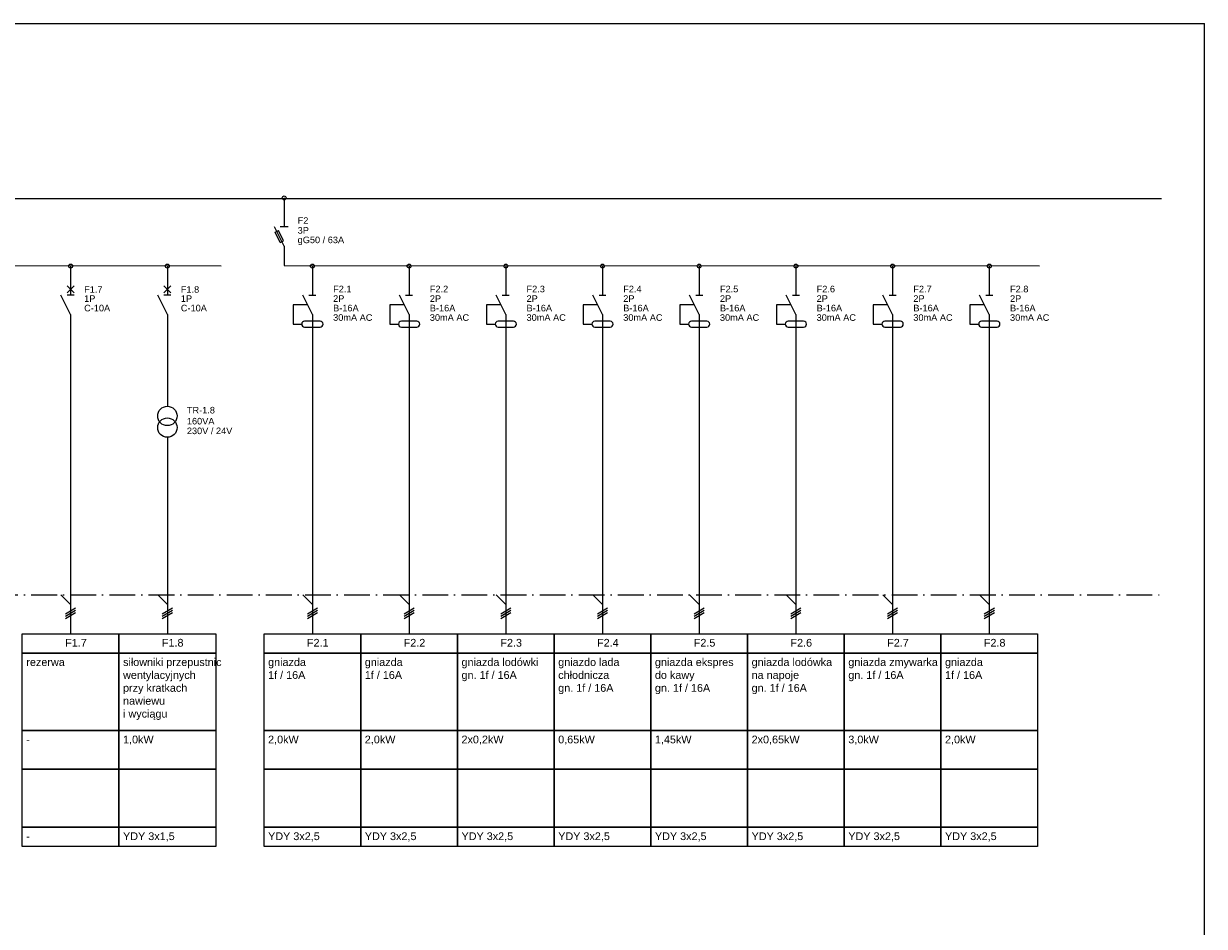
# Model space of a CAD drawing. Header units: centimetres. Extents: x -4250 to -484, y 169 to 6592.
# Tile 54 of 178: x -1083 to -808, y 2094 to 2304. Entities that reach past the tile are written whole.
import ezdxf

# ---------------------------------------------------------------- set-up
doc = ezdxf.new("R2010")
doc.units = ezdxf.units.CM
doc.linetypes.add('ACAD_ISO10W100', pattern=[18, 12, -3, 0, -3])
doc.layers.add('1', color=7, linetype='Continuous')
doc.styles.add('ARIAL', font='arial.ttf')

msp = doc.modelspace()

# ---------------------------------------------------------------- linework, layer by layer
for p in [(-1339.8965, 2304.1735), (-807.9088, 1884.1735)]:
    msp.add_line(p, (-807.9088, 2304.1735))
at = {"linetype": 'ACAD_ISO10W100', "ltscale": 0.5}
msp.add_lwpolyline([(-1271.952, 2171.2714), (-817.9088, 2171.2714)], dxfattribs=at)
at = {"color": 1}
for points in [[(-1082.952, 2162.2624), (-1060.452, 2162.2624), (-1060.452, 2157.7624), (-1082.952, 2157.7624), (-1082.952, 2162.2624)], [(-1060.452, 2162.2624), (-1037.952, 2162.2624), (-1037.952, 2157.7624), (-1060.452, 2157.7624), (-1060.452, 2162.2624)], [(-1026.702, 2162.2624), (-1004.202, 2162.2624), (-1004.202, 2157.7624), (-1026.702, 2157.7624), (-1026.702, 2162.2624)], [(-1004.202, 2162.2624), (-981.702, 2162.2624), (-981.702, 2157.7624), (-1004.202, 2157.7624), (-1004.202, 2162.2624)], [(-981.702, 2162.2624), (-959.202, 2162.2624), (-959.202, 2157.7624), (-981.702, 2157.7624), (-981.702, 2162.2624)], [(-959.202, 2162.2624), (-936.702, 2162.2624), (-936.702, 2157.7624), (-959.202, 2157.7624), (-959.202, 2162.2624)], [(-936.702, 2162.2624), (-914.202, 2162.2624), (-914.202, 2157.7624), (-936.702, 2157.7624), (-936.702, 2162.2624)], [(-914.202, 2162.2624), (-891.702, 2162.2624), (-891.702, 2157.7624), (-914.202, 2157.7624), (-914.202, 2162.2624)], [(-891.702, 2162.2624), (-869.202, 2162.2624), (-869.202, 2157.7624), (-891.702, 2157.7624), (-891.702, 2162.2624)], [(-869.202, 2162.2624), (-846.702, 2162.2624), (-846.702, 2157.7624), (-869.202, 2157.7624), (-869.202, 2162.2624)], [(-1082.952, 2157.7624), (-1060.452, 2157.7624), (-1060.452, 2139.7624), (-1082.952, 2139.7624), (-1082.952, 2157.7624)], [(-1060.452, 2157.7624), (-1037.952, 2157.7624), (-1037.952, 2139.7624), (-1060.452, 2139.7624), (-1060.452, 2157.7624)], [(-1026.702, 2157.7624), (-1004.202, 2157.7624), (-1004.202, 2139.7624), (-1026.702, 2139.7624), (-1026.702, 2157.7624)], [(-1004.202, 2157.7624), (-981.702, 2157.7624), (-981.702, 2139.7624), (-1004.202, 2139.7624), (-1004.202, 2157.7624)], [(-981.702, 2157.7624), (-959.202, 2157.7624), (-959.202, 2139.7624), (-981.702, 2139.7624), (-981.702, 2157.7624)], [(-959.202, 2157.7624), (-936.702, 2157.7624), (-936.702, 2139.7624), (-959.202, 2139.7624), (-959.202, 2157.7624)], [(-936.702, 2157.7624), (-914.202, 2157.7624), (-914.202, 2139.7624), (-936.702, 2139.7624), (-936.702, 2157.7624)], [(-914.202, 2157.7624), (-891.702, 2157.7624), (-891.702, 2139.7624), (-914.202, 2139.7624), (-914.202, 2157.7624)], [(-891.702, 2157.7624), (-869.202, 2157.7624), (-869.202, 2139.7624), (-891.702, 2139.7624), (-891.702, 2157.7624)], [(-869.202, 2157.7624), (-846.702, 2157.7624), (-846.702, 2139.7624), (-869.202, 2139.7624), (-869.202, 2157.7624)], [(-1082.952, 2139.7624), (-1060.452, 2139.7624), (-1060.452, 2130.7624), (-1082.952, 2130.7624), (-1082.952, 2139.7624)], [(-1060.452, 2139.7624), (-1037.952, 2139.7624), (-1037.952, 2130.7624), (-1060.452, 2130.7624), (-1060.452, 2139.7624)], [(-1026.702, 2139.7624), (-1004.202, 2139.7624), (-1004.202, 2130.7624), (-1026.702, 2130.7624), (-1026.702, 2139.7624)], [(-1004.202, 2139.7624), (-981.702, 2139.7624), (-981.702, 2130.7624), (-1004.202, 2130.7624), (-1004.202, 2139.7624)], [(-981.702, 2139.7624), (-959.202, 2139.7624), (-959.202, 2130.7624), (-981.702, 2130.7624), (-981.702, 2139.7624)], [(-959.202, 2139.7624), (-936.702, 2139.7624), (-936.702, 2130.7624), (-959.202, 2130.7624), (-959.202, 2139.7624)], [(-936.702, 2139.7624), (-914.202, 2139.7624), (-914.202, 2130.7624), (-936.702, 2130.7624), (-936.702, 2139.7624)], [(-914.202, 2139.7624), (-891.702, 2139.7624), (-891.702, 2130.7624), (-914.202, 2130.7624), (-914.202, 2139.7624)], [(-891.702, 2139.7624), (-869.202, 2139.7624), (-869.202, 2130.7624), (-891.702, 2130.7624), (-891.702, 2139.7624)], [(-869.202, 2139.7624), (-846.702, 2139.7624), (-846.702, 2130.7624), (-869.202, 2130.7624), (-869.202, 2139.7624)], [(-1082.952, 2130.7624), (-1060.452, 2130.7624), (-1060.452, 2117.2624), (-1082.952, 2117.2624), (-1082.952, 2130.7624)], [(-1060.452, 2130.7624), (-1037.952, 2130.7624), (-1037.952, 2117.2624), (-1060.452, 2117.2624), (-1060.452, 2130.7624)], [(-1026.702, 2130.7624), (-1004.202, 2130.7624), (-1004.202, 2117.2624), (-1026.702, 2117.2624), (-1026.702, 2130.7624)], [(-1004.202, 2130.7624), (-981.702, 2130.7624), (-981.702, 2117.2624), (-1004.202, 2117.2624), (-1004.202, 2130.7624)], [(-981.702, 2130.7624), (-959.202, 2130.7624), (-959.202, 2117.2624), (-981.702, 2117.2624), (-981.702, 2130.7624)], [(-959.202, 2130.7624), (-936.702, 2130.7624), (-936.702, 2117.2624), (-959.202, 2117.2624), (-959.202, 2130.7624)], [(-936.702, 2130.7624), (-914.202, 2130.7624), (-914.202, 2117.2624), (-936.702, 2117.2624), (-936.702, 2130.7624)], [(-914.202, 2130.7624), (-891.702, 2130.7624), (-891.702, 2117.2624), (-914.202, 2117.2624), (-914.202, 2130.7624)], [(-891.702, 2130.7624), (-869.202, 2130.7624), (-869.202, 2117.2624), (-891.702, 2117.2624), (-891.702, 2130.7624)], [(-869.202, 2130.7624), (-846.702, 2130.7624), (-846.702, 2117.2624), (-869.202, 2117.2624), (-869.202, 2130.7624)], [(-1082.952, 2117.2624), (-1060.452, 2117.2624), (-1060.452, 2112.7624), (-1082.952, 2112.7624), (-1082.952, 2117.2624)], [(-1060.452, 2117.2624), (-1037.952, 2117.2624), (-1037.952, 2112.7624), (-1060.452, 2112.7624), (-1060.452, 2117.2624)], [(-1026.702, 2117.2624), (-1004.202, 2117.2624), (-1004.202, 2112.7624), (-1026.702, 2112.7624), (-1026.702, 2117.2624)], [(-1004.202, 2117.2624), (-981.702, 2117.2624), (-981.702, 2112.7624), (-1004.202, 2112.7624), (-1004.202, 2117.2624)], [(-981.702, 2117.2624), (-959.202, 2117.2624), (-959.202, 2112.7624), (-981.702, 2112.7624), (-981.702, 2117.2624)], [(-959.202, 2117.2624), (-936.702, 2117.2624), (-936.702, 2112.7624), (-959.202, 2112.7624), (-959.202, 2117.2624)], [(-936.702, 2117.2624), (-914.202, 2117.2624), (-914.202, 2112.7624), (-936.702, 2112.7624), (-936.702, 2117.2624)], [(-914.202, 2117.2624), (-891.702, 2117.2624), (-891.702, 2112.7624), (-914.202, 2112.7624), (-914.202, 2117.2624)], [(-891.702, 2117.2624), (-869.202, 2117.2624), (-869.202, 2112.7624), (-891.702, 2112.7624), (-891.702, 2117.2624)], [(-869.202, 2117.2624), (-846.702, 2117.2624), (-846.702, 2112.7624), (-869.202, 2112.7624), (-869.202, 2117.2624)]]:
    msp.add_lwpolyline(points, dxfattribs=at)
at = {"layer": '1'}
for p, q in [((-1274.202, 2263.5214), (-817.9088, 2263.5214)), ((-1210.9957, 2247.8822), (-1036.7027, 2247.8643)), ((-1022.0231, 2247.8822), (-846.2826, 2247.8643)), ((-1071.702, 2232.0214), (-1071.702, 2162.2624)), ((-1015.452, 2232.0214), (-1015.452, 2162.2624)), ((-992.952, 2232.0214), (-992.952, 2162.2624)), ((-970.452, 2232.0214), (-970.452, 2162.2624)), ((-947.952, 2232.0214), (-947.952, 2162.2624)), ((-925.452, 2232.0214), (-925.452, 2162.2624)), ((-902.952, 2232.0214), (-902.952, 2162.2624)), ((-880.452, 2232.0214), (-880.452, 2162.2624)), ((-857.952, 2232.0214), (-857.952, 2162.2624)), ((-1049.202, 2229.4231), (-1049.202, 2215.1503)), ((-1049.202, 2207.9503), (-1049.202, 2162.2624)), ((-1073.952, 2171.2714), (-1071.702, 2169.0214)), ((-1051.452, 2171.2714), (-1049.202, 2169.0214)), ((-1051.452, 2171.2714), (-1049.202, 2169.0214)), ((-1017.702, 2171.2714), (-1015.452, 2169.0214)), ((-995.202, 2171.2714), (-992.952, 2169.0214)), ((-972.702, 2171.2714), (-970.452, 2169.0214)), ((-950.202, 2171.2714), (-947.952, 2169.0214)), ((-927.702, 2171.2714), (-925.452, 2169.0214)), ((-905.202, 2171.2714), (-902.952, 2169.0214)), ((-882.702, 2171.2714), (-880.452, 2169.0214)), ((-860.202, 2171.2714), (-857.952, 2169.0214)), ((-1072.872, 2166.9064), (-1070.532, 2168.2564)), ((-1072.872, 2166.3664), (-1070.532, 2167.7164)), ((-1050.372, 2166.9064), (-1048.032, 2168.2564)), ((-1050.372, 2166.9064), (-1048.032, 2168.2564)), ((-1050.372, 2166.3664), (-1048.032, 2167.7164)), ((-1050.372, 2166.3664), (-1048.032, 2167.7164)), ((-1016.622, 2166.9064), (-1014.282, 2168.2564)), ((-1016.622, 2166.3664), (-1014.282, 2167.7164)), ((-994.122, 2166.9064), (-991.782, 2168.2564)), ((-994.122, 2166.3664), (-991.782, 2167.7164)), ((-971.622, 2166.9064), (-969.282, 2168.2564)), ((-971.622, 2166.3664), (-969.282, 2167.7164)), ((-949.122, 2166.9064), (-946.782, 2168.2564)), ((-949.122, 2166.3664), (-946.782, 2167.7164)), ((-926.622, 2166.9064), (-924.282, 2168.2564)), ((-926.622, 2166.3664), (-924.282, 2167.7164)), ((-904.122, 2166.9064), (-901.782, 2168.2564)), ((-904.122, 2166.3664), (-901.782, 2167.7164)), ((-881.622, 2166.9064), (-879.282, 2168.2564)), ((-881.622, 2166.3664), (-879.282, 2167.7164)), ((-859.122, 2166.9064), (-856.782, 2168.2564)), ((-859.122, 2166.3664), (-856.782, 2167.7164)), ((-1072.872, 2165.8264), (-1070.532, 2167.1764)), ((-1050.372, 2165.8264), (-1048.032, 2167.1764)), ((-1050.372, 2165.8264), (-1048.032, 2167.1764)), ((-1016.622, 2165.8264), (-1014.282, 2167.1764)), ((-994.122, 2165.8264), (-991.782, 2167.1764)), ((-971.622, 2165.8264), (-969.282, 2167.1764)), ((-949.122, 2165.8264), (-946.782, 2167.1764)), ((-926.622, 2165.8264), (-924.282, 2167.1764)), ((-904.122, 2165.8264), (-901.782, 2167.1764)), ((-881.622, 2165.8264), (-879.282, 2167.1764)), ((-859.122, 2165.8264), (-856.782, 2167.1764))]:
    msp.add_line(p, q, dxfattribs=at)
at = {"layer": '1', "color": 1}
for p, q in [((-1022.0231, 2263.6322), (-1022.0231, 2261.3372)), ((-1022.0231, 2261.3822), (-1022.0231, 2256.8822)), ((-1022.0231, 2252.3822), (-1024.2731, 2256.8822)), ((-1024.1471, 2255.6312), (-1023.3461, 2256.0362)), ((-1022.9411, 2253.2192), (-1024.1471, 2255.6312)), ((-1022.1401, 2253.6242), (-1023.3461, 2256.0362)), ((-1021.1231, 2256.8822), (-1022.9231, 2256.8822)), ((-1022.9411, 2253.2192), (-1022.1401, 2253.6242)), ((-1022.0231, 2252.3822), (-1022.0231, 2247.8822))]:
    msp.add_line(p, q, dxfattribs=at)
at = {"layer": '1', "color": 3}
for p, q in [((-1071.702, 2247.7714), (-1071.702, 2245.4764)), ((-1049.202, 2247.7714), (-1049.202, 2245.4764)), ((-1049.202, 2247.7714), (-1049.202, 2245.4764)), ((-1049.202, 2247.7714), (-1049.202, 2245.4764)), ((-1015.452, 2247.7714), (-1015.452, 2245.4764)), ((-1015.452, 2247.7714), (-1015.452, 2245.4764)), ((-992.952, 2247.7714), (-992.952, 2245.4764)), ((-992.952, 2247.7714), (-992.952, 2245.4764)), ((-970.452, 2247.7714), (-970.452, 2245.4764)), ((-970.452, 2247.7714), (-970.452, 2245.4764)), ((-947.952, 2247.7714), (-947.952, 2245.4764)), ((-947.952, 2247.7714), (-947.952, 2245.4764)), ((-925.452, 2247.7714), (-925.452, 2245.4764)), ((-925.452, 2247.7714), (-925.452, 2245.4764)), ((-902.952, 2247.7714), (-902.952, 2245.4764)), ((-902.952, 2247.7714), (-902.952, 2245.4764)), ((-880.452, 2247.7714), (-880.452, 2245.4764)), ((-880.452, 2247.7714), (-880.452, 2245.4764)), ((-857.952, 2247.7714), (-857.952, 2245.4764)), ((-857.952, 2247.7714), (-857.952, 2245.4764)), ((-1071.702, 2245.5214), (-1071.702, 2241.0214)), ((-1049.202, 2245.5214), (-1049.202, 2241.0214)), ((-1015.452, 2245.5214), (-1015.452, 2241.0214)), ((-992.952, 2245.5214), (-992.952, 2241.0214)), ((-970.452, 2245.5214), (-970.452, 2241.0214)), ((-947.952, 2245.5214), (-947.952, 2241.0214)), ((-925.452, 2245.5214), (-925.452, 2241.0214)), ((-902.952, 2245.5214), (-902.952, 2241.0214)), ((-880.452, 2245.5214), (-880.452, 2241.0214)), ((-857.952, 2245.5214), (-857.952, 2241.0214)), ((-1070.892, 2241.5614), (-1072.512, 2243.1814)), ((-1072.512, 2241.5614), (-1070.892, 2243.1814)), ((-1050.012, 2241.5614), (-1048.392, 2243.1814)), ((-1048.392, 2241.5614), (-1050.012, 2243.1814)), ((-1071.702, 2236.5214), (-1073.952, 2241.0214)), ((-1070.892, 2241.0214), (-1072.512, 2241.0214)), ((-1049.202, 2236.5214), (-1051.452, 2241.0214)), ((-1048.392, 2241.0214), (-1050.012, 2241.0214)), ((-1015.452, 2236.5214), (-1017.702, 2241.0214)), ((-1016.262, 2241.0214), (-1014.642, 2241.0214)), ((-992.952, 2236.5214), (-995.202, 2241.0214)), ((-993.762, 2241.0214), (-992.142, 2241.0214)), ((-970.452, 2236.5214), (-972.702, 2241.0214)), ((-971.262, 2241.0214), (-969.642, 2241.0214)), ((-947.952, 2236.5214), (-950.202, 2241.0214)), ((-948.762, 2241.0214), (-947.142, 2241.0214)), ((-925.452, 2236.5214), (-927.702, 2241.0214)), ((-926.262, 2241.0214), (-924.642, 2241.0214)), ((-902.952, 2236.5214), (-905.202, 2241.0214)), ((-903.762, 2241.0214), (-902.142, 2241.0214)), ((-880.452, 2236.5214), (-882.702, 2241.0214)), ((-881.262, 2241.0214), (-879.642, 2241.0214)), ((-857.952, 2236.5214), (-860.202, 2241.0214)), ((-858.762, 2241.0214), (-857.142, 2241.0214)), ((-1071.702, 2236.5214), (-1071.702, 2232.0214)), ((-1049.202, 2236.5214), (-1049.202, 2232.0214)), ((-1019.952, 2238.7714), (-1019.952, 2234.2714)), ((-1016.577, 2238.7714), (-1019.952, 2238.7714)), ((-1015.452, 2236.5214), (-1015.452, 2232.0214)), ((-997.452, 2238.7714), (-997.452, 2234.2714)), ((-994.077, 2238.7714), (-997.452, 2238.7714)), ((-992.952, 2236.5214), (-992.952, 2232.0214)), ((-971.577, 2238.7714), (-974.952, 2238.7714)), ((-974.952, 2238.7714), (-974.952, 2234.2714)), ((-970.452, 2236.5214), (-970.452, 2232.0214)), ((-952.452, 2238.7714), (-952.452, 2234.2714)), ((-949.077, 2238.7714), (-952.452, 2238.7714)), ((-947.952, 2236.5214), (-947.952, 2232.0214)), ((-929.952, 2238.7714), (-929.952, 2234.2714)), ((-926.577, 2238.7714), (-929.952, 2238.7714)), ((-925.452, 2236.5214), (-925.452, 2232.0214)), ((-907.452, 2238.7714), (-907.452, 2234.2714)), ((-904.077, 2238.7714), (-907.452, 2238.7714)), ((-902.952, 2236.5214), (-902.952, 2232.0214)), ((-881.577, 2238.7714), (-884.952, 2238.7714)), ((-884.952, 2238.7714), (-884.952, 2234.2714)), ((-880.452, 2236.5214), (-880.452, 2232.0214)), ((-859.077, 2238.7714), (-862.452, 2238.7714)), ((-862.452, 2238.7714), (-862.452, 2234.2714)), ((-857.952, 2236.5214), (-857.952, 2232.0214)), ((-1019.952, 2234.2714), (-1017.927, 2234.2714)), ((-1013.652, 2234.9464), (-1017.252, 2234.9464)), ((-1017.252, 2233.5964), (-1013.652, 2233.5964)), ((-997.452, 2234.2714), (-995.427, 2234.2714)), ((-991.152, 2234.9464), (-994.752, 2234.9464)), ((-994.752, 2233.5964), (-991.152, 2233.5964)), ((-974.952, 2234.2714), (-972.927, 2234.2714)), ((-968.652, 2234.9464), (-972.252, 2234.9464)), ((-972.252, 2233.5964), (-968.652, 2233.5964)), ((-952.452, 2234.2714), (-950.427, 2234.2714)), ((-946.152, 2234.9464), (-949.752, 2234.9464)), ((-949.752, 2233.5964), (-946.152, 2233.5964)), ((-929.952, 2234.2714), (-927.927, 2234.2714)), ((-923.652, 2234.9464), (-927.252, 2234.9464)), ((-927.252, 2233.5964), (-923.652, 2233.5964)), ((-907.452, 2234.2714), (-905.427, 2234.2714)), ((-901.152, 2234.9464), (-904.752, 2234.9464)), ((-904.752, 2233.5964), (-901.152, 2233.5964)), ((-884.952, 2234.2714), (-882.927, 2234.2714)), ((-878.652, 2234.9464), (-882.252, 2234.9464)), ((-882.252, 2233.5964), (-878.652, 2233.5964)), ((-862.452, 2234.2714), (-860.427, 2234.2714)), ((-856.152, 2234.9464), (-859.752, 2234.9464)), ((-859.752, 2233.5964), (-856.152, 2233.5964))]:
    msp.add_line(p, q, dxfattribs=at)
at = {"layer": '1', "lineweight": 15}
for q in [(-1049.202, 2231.9764), (-1049.202, 2229.4231)]:
    msp.add_line((-1049.202, 2231.9764), q, dxfattribs=at)
at = {"layer": '1', "color": 3}
for centre, radius in [((-1049.202, 2247.7714), 0.45), ((-1049.202, 2212.9003), 2.25), ((-1049.202, 2210.2003), 2.25)]:
    msp.add_circle(centre, radius, dxfattribs=at)
for centre, start, end in [((-1017.252, 2234.2714), 90, 270), ((-1013.652, 2234.2714), 270, 90), ((-994.752, 2234.2714), 90, 270), ((-991.152, 2234.2714), 270, 90), ((-972.252, 2234.2714), 90, 270), ((-968.652, 2234.2714), 270, 90), ((-949.752, 2234.2714), 90, 270), ((-946.152, 2234.2714), 270, 90), ((-927.252, 2234.2714), 90, 270), ((-923.652, 2234.2714), 270, 90), ((-904.752, 2234.2714), 90, 270), ((-901.152, 2234.2714), 270, 90), ((-882.252, 2234.2714), 90, 270), ((-878.652, 2234.2714), 270, 90), ((-859.752, 2234.2714), 90, 270), ((-856.152, 2234.2714), 270, 90)]:
    msp.add_arc(centre, 0.675, start, end, dxfattribs=at)
at = {"layer": 'Defpoints', "color": 1, "linetype": 'Continuous'}
msp.add_circle((-1022.0231, 2263.6322), 0.45, dxfattribs=at)
at = {"layer": 'Defpoints', "color": 3, "linetype": 'Continuous'}
for centre in [(-1071.702, 2247.7714), (-1049.202, 2247.7714), (-1015.452, 2247.7714), (-992.952, 2247.7714), (-970.452, 2247.7714), (-947.952, 2247.7714), (-925.452, 2247.7714), (-902.952, 2247.7714), (-880.452, 2247.7714), (-857.952, 2247.7714)]:
    msp.add_circle(centre, 0.45, dxfattribs=at)

# ---------------------------------------------------------------- texts
at = {"color": 1, "style": 'ARIAL'}
for s, p in [('F1.7', (-1072.971, 2159.2474)), ('F1.8', (-1050.471, 2159.2474)), ('F2.1', (-1016.721, 2159.2474)), ('F2.2', (-994.221, 2159.2474)), ('F2.3', (-971.721, 2159.2474)), ('F2.4', (-949.221, 2159.2474)), ('F2.5', (-926.721, 2159.2474)), ('F2.6', (-904.221, 2159.2474)), ('F2.7', (-881.721, 2159.2474)), ('F2.8', (-859.221, 2159.2474))]:
    msp.add_text(s, height=1.8, dxfattribs=at).set_placement(p)
at = {"color": 1, "linetype": 'Continuous', "char_height": 1.8, "attachment_point": 1, "style": 'ARIAL'}
for s, insert, width in [('{\\fArial|b0|i0|c238|p34;siłowniki przepustnic\\Pwentylacyjnych\\Pprzy kratkach\\Pnawiewu\\Pi wyciągu}', (-1059.507, 2156.5474), 27.81648), ('{\\fArial|b0|i0|c238|p34;gniazda\\P1f / 16A}', (-1025.757, 2156.5474), 27.81648), ('{\\fArial|b0|i0|c238|p34;gniazda\\P1f / 16A}', (-1003.257, 2156.5474), 27.81648), ('\\fArial|b0|i0|c238|p34;gniazda lodówki\\Pgn. 1f / 16A', (-980.757, 2156.5474), 27.81648), ('\\fArial|b0|i0|c238|p34;gniazdo lada chłodnicza\\Pgn. 1f / 16A', (-958.257, 2156.5474), 21.555), ('\\fArial|b0|i0|c238|p34;gniazda ekspres do kawy\\Pgn. 1f / 16A', (-935.757, 2156.5474), 20.394417), ('\\fArial|b0|i0|c238|p34;gniazda lodówka na napoje\\Pgn. 1f / 16A', (-913.257, 2156.5474), 19.977829), ('\\fArial|b0|i0|c238|p34;gniazda zmywarka\\Pgn. 1f / 16A', (-890.757, 2156.5474), 19.977829), ('{\\fArial|b0|i0|c238|p34;gniazda\\P1f / 16A}', (-868.257, 2156.5474), 27.81648), ('rezerwa', (-1082.007, 2156.5474), 27.81648), ('-', (-1082.007, 2138.5474), 27.81648), ('1,0kW', (-1059.507, 2138.5474), 27.81648), ('\\fArial|b0|i0|c238|p34;2,0kW', (-1025.757, 2138.5474), 27.81648), ('\\fArial|b0|i0|c238|p34;2,0kW', (-1003.257, 2138.5474), 27.81648), ('\\fArial|b0|i0|c238|p34;2x0,2kW', (-980.757, 2138.5474), 27.81648), ('\\fArial|b0|i0|c238|p34;0,65kW', (-958.257, 2138.5474), 27.81648), ('\\fArial|b0|i0|c238|p34;1,45kW', (-935.757, 2138.5474), 27.81648), ('\\fArial|b0|i0|c238|p34;2x0,65kW', (-913.257, 2138.5474), 27.81648), ('\\fArial|b0|i0|c238|p34;3,0kW', (-890.757, 2138.5474), 27.81648), ('\\fArial|b0|i0|c238|p34;2,0kW', (-868.257, 2138.5474), 27.81648), ('{\\fArial|b0|i0|c238|p34;YDY 3x1,5}', (-1059.507, 2116.0474), 27.81648), ('{\\fArial|b0|i0|c238|p34;YDY 3x2,5}', (-1025.757, 2116.0474), 27.81648), ('{\\fArial|b0|i0|c238|p34;YDY 3x2,5}', (-1003.257, 2116.0474), 27.81648), ('{\\fArial|b0|i0|c238|p34;YDY 3x2,5}', (-980.757, 2116.0474), 27.81648), ('{\\fArial|b0|i0|c238|p34;YDY 3x2,5}', (-958.257, 2116.0474), 27.81648), ('{\\fArial|b0|i0|c238|p34;YDY 3x2,5}', (-935.757, 2116.0474), 27.81648), ('{\\fArial|b0|i0|c238|p34;YDY 3x2,5}', (-913.257, 2116.0474), 27.81648), ('{\\fArial|b0|i0|c238|p34;YDY 3x2,5}', (-890.757, 2116.0474), 27.81648), ('{\\fArial|b0|i0|c238|p34;YDY 3x2,5}', (-868.257, 2116.0474), 27.81648), ('-', (-1082.007, 2116.0474), 27.81648)]:
    msp.add_mtext(s, dxfattribs=dict(at, insert=insert, width=width))
at = {"layer": '1', "color": 1, "style": 'ARIAL'}
for s, p in [('F2', (-1018.8821, 2257.6088)), ('3P', (-1018.8821, 2255.3072)), ('gG50 / 63A', (-1018.8821, 2253.1022))]:
    msp.add_text(s, height=1.53, dxfattribs=at).set_placement(p)
at = {"layer": '1', "color": 3, "style": 'ARIAL'}
for s, p in [('F1.7', (-1068.561, 2241.5624)), ('F1.8', (-1046.061, 2241.5624)), ('F2.1', (-1010.628, 2241.6704)), ('F2.2', (-988.128, 2241.6704)), ('F2.3', (-965.628, 2241.6704)), ('F2.4', (-943.128, 2241.6704)), ('F2.5', (-920.628, 2241.6704)), ('F2.6', (-898.128, 2241.6704)), ('F2.7', (-875.628, 2241.6704)), ('F2.8', (-853.128, 2241.6704)), ('1P', (-1068.561, 2239.4464)), ('1P', (-1046.061, 2239.4464)), ('2P', (-1010.628, 2239.4464)), ('2P', (-988.128, 2239.4464)), ('2P', (-965.628, 2239.4464)), ('2P', (-943.128, 2239.4464)), ('2P', (-920.628, 2239.4464)), ('2P', (-898.128, 2239.4464)), ('2P', (-875.628, 2239.4464)), ('2P', (-853.128, 2239.4464)), ('C-10A', (-1068.561, 2237.2414)), ('C-10A', (-1046.061, 2237.2414)), ('30mA AC', (-1010.628, 2235.0364)), ('B-16A', (-1010.628, 2237.2414)), ('30mA AC', (-988.128, 2235.0364)), ('B-16A', (-988.128, 2237.2414)), ('30mA AC', (-965.628, 2235.0364)), ('B-16A', (-965.628, 2237.2414)), ('30mA AC', (-943.128, 2235.0364)), ('B-16A', (-943.128, 2237.2414)), ('30mA AC', (-920.628, 2235.0364)), ('B-16A', (-920.628, 2237.2414)), ('30mA AC', (-898.128, 2235.0364)), ('B-16A', (-898.128, 2237.2414)), ('30mA AC', (-875.628, 2235.0364)), ('B-16A', (-875.628, 2237.2414)), ('30mA AC', (-853.128, 2235.0364)), ('B-16A', (-853.128, 2237.2414)), ('TR-1.8', (-1044.657, 2213.4878)), ('160VA', (-1044.657, 2210.9305)), ('230V / 24V', (-1044.657, 2208.6805))]:
    msp.add_text(s, height=1.53, dxfattribs=at).set_placement(p)

doc.saveas('drawing.dxf')
